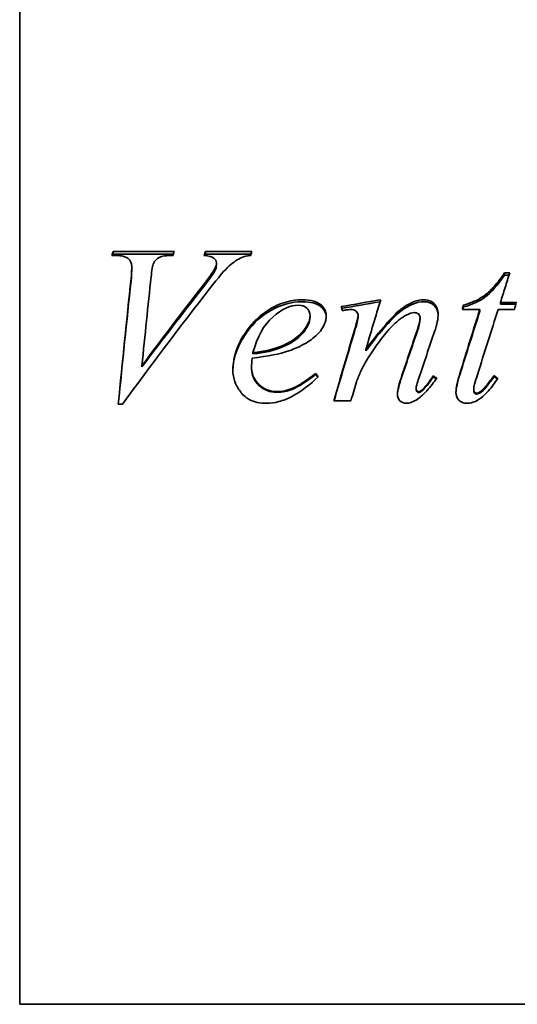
# Model space of a CAD drawing. Header units: millimetres. Extents: x 362 to 898, y 159 to 732.
# Tile 2 of 8: x 362 to 443, y 395 to 554. Entities that reach past the tile are written whole.
import ezdxf

# ---------------------------------------------------------------- set-up
doc = ezdxf.new("R2010")
doc.units = ezdxf.units.MM
doc.header["$LTSCALE"] = 3
doc.layers.add('Krawędzie widoczne(ISO)', color=7, linetype='Continuous', lineweight=35, true_color=0x262659)

msp = doc.modelspace()

# ---------------------------------------------------------------- linework, layer by layer
at = {"layer": 'Krawędzie widoczne(ISO)'}
for p, q in [((362.25, 568.3), (362.25, 394.7)), ((377.81, 515.48), (377.13, 515.48)), ((377.32, 516.1), (387.2, 516.1)), ((377.32, 515.7), (377.32, 516.1)), ((377.32, 515.7), (387.07, 515.7)), ((392.23, 516.1), (399.72, 516.1)), ((392.23, 515.7), (392.23, 516.1)), ((392.23, 515.7), (399.61, 515.7)), ((380.36, 513.32), (380.36, 513.69)), ((393.74, 512.98), (393.74, 513.35)), ((394.01, 513.9), (394.01, 514.27)), ((440.53, 512.66), (441.35, 512.66)), ((440.53, 512.3), (440.53, 512.66)), ((440.53, 512.3), (441.24, 512.3)), ((436.53, 506.79), (433.71, 506.79)), ((433.9, 507.19), (433.9, 507.49)), ((436.53, 506.5), (436.53, 506.79)), ((442.11, 506.79), (439.49, 506.79)), ((439.86, 507.92), (442.41, 507.92)), ((439.86, 507.62), (439.86, 507.92)), ((439.86, 507.62), (442.33, 507.62)), ((409.12, 505.51), (409.12, 505.79)), ((416.88, 505.53), (416.88, 505.81)), ((426.87, 505.18), (426.87, 505.46)), ((418.13, 500.1), (418.13, 500.31)), ((399.91, 499.6), (399.91, 499.81)), ((381.98, 497.51), (381.98, 497.69)), ((399.68, 497.25), (399.68, 497.43)), ((410.06, 496.27), (410.06, 496.45)), ((428.99, 495.88), (428.99, 496.04)), ((438.82, 495.94), (438.82, 496.1)), ((426.24, 493.94), (426.24, 494.09)), ((427.11, 493.58), (427.11, 493.72)), ((435.53, 493.72), (435.53, 493.87)), ((437.06, 493.72), (437.06, 493.87)), ((378.83, 491.5), (378.16, 491.5)), ((415.72, 492.06), (412.96, 492.06)), ((452.75, 394.7), (362.25, 394.7))]:
    msp.add_line(p, q, dxfattribs=at)
for centre, major_axis, ratio, start_param, end_param in [((377.23, 478.95), (22.66, 90.46), 0.103948, 1.173773, 1.181265), ((377.23, 478.92), (22.69, 89.5), 0.105074, 1.174063, 1.176764), ((387.1, 478.35), (-25.42, -91.3), 0.114571, 4.318239, 4.32567), ((392.12, 477.69), (28.24, 92.22), 0.12493, 1.17975, 1.187117), ((392.12, 477.65), (28.28, 91.28), 0.126238, 1.180164, 1.182941), ((399.63, 478.95), (-22.66, -90.46), 0.103948, 4.315366, 4.322857), ((417.34, -329.2), (2715.86, 513.12), 0.298035, 1.513379, 1.515714), ((414.25, 480.01), (-20.75, 89.53), 0.068991, 4.997902, 5.005449), ((417.34, -338.65), (2746.62, 512.95), 0.298142, 1.514055, 1.516302), ((433.8, 479.9), (21.42, 89.7), 0.07165, 1.275243, 1.283461), ((433.8, 479.88), (21.44, 88.73), 0.072435, 1.275435, 1.280204), ((442.26, 479.77), (-22.2, -89.91), 0.074587, 4.412384, 4.425597), ((410.24, 474.46), (72.37, -106.06), 0.096302, 1.708492, 1.713522), ((410.24, 474.38), (72.65, -105.25), 0.097056, 1.70893, 1.71299), ((429.28, 442.51), (274.43, -168.95), 0.141544, 1.656679, 1.658755), ((429.28, 442.05), (276.79, -168.44), 0.141982, 1.656245, 1.658015), ((439.12, 454.75), (199.17, -148.11), 0.133626, 1.668306, 1.671368), ((439.12, 454.44), (200.7, -147.52), 0.134164, 1.66794, 1.670614)]:
    msp.add_ellipse(centre, major_axis=major_axis, ratio=ratio, start_param=start_param, end_param=end_param, dxfattribs=at)
for points, knots in [([(380.36, 513.69), (380.36, 514.21), (380.16, 514.63), (379.75, 514.97), (379.34, 515.31), (378.69, 515.48), (377.81, 515.48)], [0, 0, 0, 0, 1, 1, 1, 2, 2, 2, 2]), ([(387, 515.48), (385.92, 515.47), (385.19, 515.37), (384.79, 515.17), (384.4, 514.98), (384.08, 514.65), (383.83, 514.18)], [0, 0, 0, 0, 1, 1, 1, 2, 2, 2, 2]), ([(394.01, 514.27), (394.01, 514.58), (393.87, 514.84), (393.59, 515.07), (393.31, 515.29), (392.78, 515.43), (392, 515.48)], [0, 0, 0, 0, 1, 1, 1, 2, 2, 2, 2]), ([(398.11, 515.16), (397.43, 514.86), (396.76, 514.41), (396.09, 513.81), (395.42, 513.21), (394.36, 511.99), (392.9, 510.11)], [0, 0, 0, 0, 1, 1, 1, 2, 2, 2, 2]), ([(383.83, 514.18), (383.76, 514.04), (383.7, 513.76), (383.57, 513.02), (383.51, 512.49), (383.47, 512.03)], [-0.2509407, -0.2509407, -0.2509407, -0.2509407, -0.1473244, -0.1473244, 0, 0, 0, 0]), ([(391.74, 510.53), (392.17, 511.09), (392.64, 511.7), (393.28, 512.6), (393.57, 513.03), (393.74, 513.35)], [-0.2995938, -0.2995938, -0.2995938, -0.2995938, -0.1150037, -0.1150037, 0, 0, 0, 0]), ([(393.74, 512.98), (393.82, 513.14), (393.89, 513.3), (393.98, 513.61), (394.01, 513.75), (394.01, 513.9)], [-0.1024803, -0.1024803, -0.1024803, -0.1024803, -0.0462956, -0.0462956, 0, 0, 0, 0]), ([(433.9, 507.49), (434.84, 507.74), (435.77, 508.09), (436.96, 508.79), (437.21, 508.97), (437.89, 509.47), (438.41, 509.99), (439.45, 511.17), (440.02, 511.93), (440.53, 512.66)], [-0.6598821, -0.6598821, -0.6598821, -0.6598821, -0.5396086, -0.5396086, -0.488149, -0.488149, -0.2812352, -0.2812352, 0, 0, 0, 0]), ([(433.9, 507.19), (435.26, 507.54), (436.41, 508.06), (438.29, 509.44), (439.35, 510.63), (440.53, 512.3)], [0, 0, 0, 0, 1, 1, 2, 2, 2, 2]), ([(441.35, 512.66), (441.1, 511.88), (440.85, 511.09), (440.36, 509.51), (440.11, 508.72), (439.86, 507.92)], [-0.5242259, -0.5242259, -0.5242259, -0.5242259, -0.2621129, -0.2621129, 0, 0, 0, 0]), ([(396.66, 497.01), (396.66, 498.07), (396.85, 499.09), (397.6, 501.26), (398.19, 502.31), (399.23, 503.82), (399.72, 504.42), (400.79, 505.51), (401.37, 505.99), (402.8, 506.97), (403.78, 507.49), (405.86, 508.17), (406.86, 508.33), (407.89, 508.33)], [-1.899573, -1.899573, -1.899573, -1.899573, -1.579363, -1.579363, -1.201672, -1.201672, -0.925101, -0.925101, -0.658763, -0.658763, -0.309066, -0.309066, 0, 0, 0, 0]), ([(407.89, 508.33), (408.51, 508.33), (409.16, 508.27), (410.34, 507.92), (410.66, 507.68), (411.08, 507.34), (411.32, 507.08), (411.57, 506.61), (411.63, 506.45), (411.71, 506.12), (411.73, 505.95), (411.73, 505.77)], [-0.3255145, -0.3255145, -0.3255145, -0.3255145, -0.272141, -0.272141, -0.2183752, -0.2183752, -0.1072958, -0.1072958, -0.054022, -0.054022, 0, 0, 0, 0]), ([(418.13, 500.31), (419.16, 501.71), (420.28, 503.15), (422.06, 505.19), (422.95, 506.15), (423.86, 506.86), (424.03, 507), (424.77, 507.51), (425.33, 507.82), (426.45, 508.22), (426.99, 508.33), (427.54, 508.33)], [-2.381878, -2.381878, -2.381878, -2.381878, -1.17967, -1.17967, -0.440911, -0.440911, -0.358172, -0.358172, -0.166986, -0.166986, 0, 0, 0, 0]), ([(427.54, 508.33), (427.71, 508.33), (427.87, 508.32), (428.19, 508.26), (428.33, 508.21), (428.77, 508.03), (428.99, 507.86), (429.37, 507.48), (429.53, 507.24), (429.76, 506.67), (429.81, 506.35), (429.81, 506.03)], [-0.3437167, -0.3437167, -0.3437167, -0.3437167, -0.3044631, -0.3044631, -0.2672855, -0.2672855, -0.1916055, -0.1916055, -0.1014438, -0.1014438, 0, 0, 0, 0]), ([(396.66, 496.93), (396.68, 498.68), (397.25, 500.47), (399.49, 504.1), (400.91, 505.51), (404.32, 507.52), (406.08, 508.02), (407.89, 508.02)], [0.018176, 0.018176, 0.018176, 0.018176, 1, 1, 2, 2, 3, 3, 3, 3]), ([(407.2, 507.45), (405.91, 507.45), (404.54, 506.82), (403.09, 505.54), (401.65, 504.26), (400.59, 502.36), (399.91, 499.81)], [0, 0, 0, 0, 1, 1, 1, 2, 2, 2, 2]), ([(409.12, 505.79), (409.12, 506.29), (408.95, 506.69), (408.62, 507), (408.29, 507.3), (407.81, 507.45), (407.2, 507.45)], [0, 0, 0, 0, 1, 1, 1, 2, 2, 2, 2]), ([(407.89, 508.02), (409.2, 508.02), (410.17, 507.77), (411.38, 506.8), (411.69, 506.25), (411.73, 505.62)], [0, 0, 0, 0, 1, 1, 1.939029, 1.939029, 1.939029, 1.939029]), ([(416.88, 505.81), (416.88, 506.06), (416.77, 506.28), (416.55, 506.48), (416.34, 506.67), (416.07, 506.77), (415.76, 506.77)], [0, 0, 0, 0, 1, 1, 1, 2, 2, 2, 2]), ([(418.13, 500.1), (420.58, 503.37), (422.46, 505.48), (425.07, 507.52), (426.33, 508.02), (427.54, 508.02)], [0, 0, 0, 0, 1, 1, 2, 2, 2, 2]), ([(427.54, 508.02), (428.2, 508.02), (428.74, 507.81), (429.57, 506.99), (429.78, 506.49), (429.81, 505.88)], [0, 0, 0, 0, 1, 1, 1.933428, 1.933428, 1.933428, 1.933428]), ([(404.46, 500.85), (405.17, 501.15), (405.87, 501.51), (407.32, 502.49), (407.76, 502.98), (408.3, 503.61), (408.61, 504.06), (408.92, 504.75), (409, 504.96), (409.09, 505.38), (409.12, 505.58), (409.12, 505.79)], [-0.4605136, -0.4605136, -0.4605136, -0.4605136, -0.3890905, -0.3890905, -0.2964376, -0.2964376, -0.1346171, -0.1346171, -0.0649589, -0.0649589, 0, 0, 0, 0]), ([(404.46, 500.63), (406.02, 501.28), (407.18, 502.06), (408.73, 503.86), (409.12, 504.71), (409.12, 505.51)], [0, 0, 0, 0, 1, 1, 2, 2, 2, 2]), ([(416.29, 503.41), (416.44, 503.93), (416.61, 504.51), (416.81, 505.32), (416.88, 505.65), (416.88, 505.81)], [-0.1304935, -0.1304935, -0.1304935, -0.1304935, -0.0509879, -0.0509879, 0, 0, 0, 0]), ([(424.62, 505.83), (424.08, 505.55), (423.58, 505.18), (422.43, 504.19), (421.87, 503.56), (420.98, 502.53), (420.43, 501.81), (419.32, 500.24), (418.74, 499.35), (418.19, 498.45)], [-0.8316821, -0.8316821, -0.8316821, -0.8316821, -0.7354185, -0.7354185, -0.5901935, -0.5901935, -0.3193525, -0.3193525, 0, 0, 0, 0]), ([(426.87, 505.46), (426.87, 505.69), (426.78, 505.89), (426.6, 506.04), (426.43, 506.19), (426.22, 506.26), (425.97, 506.26)], [0, 0, 0, 0, 1, 1, 1, 2, 2, 2, 2]), ([(426.4, 503.39), (426.53, 503.77), (426.66, 504.19), (426.81, 504.86), (426.87, 505.17), (426.87, 505.46)], [-0.2143395, -0.2143395, -0.2143395, -0.2143395, -0.088842, -0.088842, 0, 0, 0, 0]), ([(429.81, 506.03), (429.81, 505.62), (429.75, 505.19), (429.55, 504.27), (429.39, 503.72), (429.22, 503.21)], [-0.2928148, -0.2928148, -0.2928148, -0.2928148, -0.1669187, -0.1669187, 0, 0, 0, 0]), ([(410.49, 502.96), (409.91, 502.33), (409.21, 501.8), (407.6, 500.84), (406.65, 500.43), (405.69, 500.09)], [-0.5667541, -0.5667541, -0.5667541, -0.5667541, -0.3055956, -0.3055956, 0, 0, 0, 0]), ([(399.68, 497.43), (399.68, 496.98), (399.75, 496.54), (400.07, 495.69), (400.3, 495.32), (400.68, 494.87), (400.77, 494.78), (401.25, 494.32), (401.69, 494.02), (402.68, 493.63), (403.21, 493.54), (403.75, 493.54)], [-0.6338083, -0.6338083, -0.6338083, -0.6338083, -0.4973056, -0.4973056, -0.3623118, -0.3623118, -0.3219639, -0.3219639, -0.1619256, -0.1619256, 0, 0, 0, 0]), ([(399.68, 497.25), (399.68, 496.19), (400.08, 495.28), (401.66, 493.78), (402.62, 493.4), (403.75, 493.4)], [0, 0, 0, 0, 1, 1, 2, 2, 2, 2]), ([(418.19, 498.45), (417.87, 497.93), (417.58, 497.39), (417.06, 496.27), (416.82, 495.68), (416.62, 495.08)], [-0.3783764, -0.3783764, -0.3783764, -0.3783764, -0.1924573, -0.1924573, 0, 0, 0, 0]), ([(402.09, 491.64), (401.58, 491.64), (401.07, 491.68), (400.13, 491.89), (399.7, 492.04), (399.06, 492.39), (398.84, 492.54), (398.31, 492.97), (398.11, 493.22), (397.59, 493.85), (397.24, 494.44), (396.77, 495.71), (396.66, 496.35), (396.66, 497.01)], [-0.5680751, -0.5680751, -0.5680751, -0.5680751, -0.5190763, -0.5190763, -0.4752166, -0.4752166, -0.4488608, -0.4488608, -0.4095048, -0.4095048, -0.2015918, -0.2015918, 0, 0, 0, 0]), ([(410.43, 495.92), (409.17, 494.7), (407.73, 493.52), (405.5, 492.37), (404.81, 492.1), (403.44, 491.73), (402.77, 491.64), (402.09, 491.64)], [-0.9562372, -0.9562372, -0.9562372, -0.9562372, -0.425696, -0.425696, -0.2039775, -0.2039775, 0, 0, 0, 0]), ([(403.75, 493.54), (404.42, 493.54), (405.07, 493.64), (406.01, 493.94), (406.23, 494.03), (406.82, 494.28), (407.38, 494.61), (408.61, 495.4), (409.38, 495.94), (410.06, 496.45)], [-0.571905, -0.571905, -0.571905, -0.571905, -0.4818595, -0.4818595, -0.4399764, -0.4399764, -0.2568006, -0.2568006, 0, 0, 0, 0]), ([(403.75, 493.4), (404.65, 493.4), (405.51, 493.58), (407.17, 494.29), (408.41, 495.07), (410.06, 496.27)], [0, 0, 0, 0, 1, 1, 2, 2, 2, 2]), ([(423.23, 493.14), (423.23, 493.49), (423.32, 493.94), (423.55, 494.92), (423.75, 495.57), (423.95, 496.14)], [-0.3093898, -0.3093898, -0.3093898, -0.3093898, -0.1844052, -0.1844052, 0, 0, 0, 0]), ([(426.66, 495.68), (426.56, 495.35), (426.43, 494.96), (426.28, 494.41), (426.24, 494.2), (426.24, 494.09)], [-0.08202824, -0.08202824, -0.08202824, -0.08202824, -0.03305407, -0.03305407, 0, 0, 0, 0]), ([(429.56, 495.7), (429.09, 495), (428.55, 494.3), (427.53, 493.18), (427.03, 492.7), (426.48, 492.33)], [-0.4551587, -0.4551587, -0.4551587, -0.4551587, -0.1986913, -0.1986913, 0, 0, 0, 0]), ([(427.11, 493.72), (427.44, 494.01), (427.74, 494.35), (428.36, 495.11), (428.69, 495.58), (428.99, 496.04)], [-0.296312, -0.296312, -0.296312, -0.296312, -0.1671296, -0.1671296, 0, 0, 0, 0]), ([(432.67, 493.42), (432.67, 493.82), (432.75, 494.28), (432.95, 495.25), (433.13, 495.86), (433.3, 496.43)], [-0.2995238, -0.2995238, -0.2995238, -0.2995238, -0.179453, -0.179453, 0, 0, 0, 0]), ([(436.14, 496.25), (435.98, 495.77), (435.81, 495.21), (435.6, 494.4), (435.53, 494.07), (435.53, 493.87)], [-0.1518408, -0.1518408, -0.1518408, -0.1518408, -0.0627732, -0.0627732, 0, 0, 0, 0]), ([(439.43, 495.66), (438.97, 494.96), (438.44, 494.24), (437.44, 493.12), (436.93, 492.65), (436.39, 492.29)], [-0.4527083, -0.4527083, -0.4527083, -0.4527083, -0.1966755, -0.1966755, 0, 0, 0, 0]), ([(437.06, 493.87), (437.22, 494.01), (437.46, 494.31), (438.05, 495.07), (438.46, 495.61), (438.82, 496.1)], [-0.3038949, -0.3038949, -0.3038949, -0.3038949, -0.1852979, -0.1852979, 0, 0, 0, 0]), ([(416.62, 495.08), (416.47, 494.58), (416.32, 494.07), (416.02, 493.07), (415.87, 492.57), (415.72, 492.06)], [-0.3173484, -0.3173484, -0.3173484, -0.3173484, -0.1586742, -0.1586742, 0, 0, 0, 0]), ([(426.24, 494.09), (426.24, 493.93), (426.28, 493.79), (426.37, 493.67), (426.46, 493.56), (426.55, 493.5), (426.64, 493.5)], [0, 0, 0, 0, 1, 1, 1, 2, 2, 2, 2]), ([(426.24, 493.94), (426.24, 493.87), (426.25, 493.79), (426.29, 493.65), (426.32, 493.59), (426.4, 493.49), (426.45, 493.44), (426.53, 493.39), (426.55, 493.38), (426.6, 493.37), (426.62, 493.36), (426.64, 493.36)], [-0.09488313, -0.09488313, -0.09488313, -0.09488313, -0.06433647, -0.06433647, -0.03536599, -0.03536599, -0.01494966, -0.01494966, -0.00724346, -0.00724346, 0, 0, 0, 0]), ([(424.66, 491.64), (424.23, 491.64), (423.88, 491.77), (423.62, 492.04), (423.36, 492.31), (423.23, 492.68), (423.23, 493.14)], [0, 0, 0, 0, 1, 1, 1, 2, 2, 2, 2]), ([(434.43, 491.64), (433.91, 491.64), (433.49, 491.8), (433.16, 492.13), (432.83, 492.47), (432.67, 492.89), (432.67, 493.42)], [0, 0, 0, 0, 1, 1, 1, 2, 2, 2, 2]), ([(435.53, 493.87), (435.53, 493.68), (435.57, 493.53), (435.66, 493.42), (435.75, 493.31), (435.86, 493.26), (435.98, 493.26)], [0, 0, 0, 0, 1, 1, 1, 2, 2, 2, 2]), ([(435.53, 493.72), (435.53, 493.63), (435.54, 493.54), (435.59, 493.39), (435.62, 493.33), (435.68, 493.26), (435.72, 493.21), (435.82, 493.15), (435.85, 493.14), (435.91, 493.13), (435.95, 493.12), (435.98, 493.12)], [-0.1787259, -0.1787259, -0.1787259, -0.1787259, -0.0998681, -0.0998681, -0.0431744, -0.0431744, -0.0194979, -0.0194979, -0.00981, -0.00981, 0, 0, 0, 0])]:
    msp.add_open_spline(points, degree=3, knots=knots, dxfattribs=at)
for points in [[(399.54, 515.48), (398.94, 515.43), (398.46, 515.32), (398.11, 515.16)], [(380.22, 511.69), (380.31, 512.68), (380.36, 513.35), (380.36, 513.69)], [(380.22, 511.34), (380.31, 512.32), (380.36, 512.98), (380.36, 513.32)], [(391.74, 510.2), (392.8, 511.54), (393.47, 512.47), (393.74, 512.98)], [(393.74, 513.35), (393.92, 513.7), (394.01, 514.01), (394.01, 514.27)], [(378.16, 491.5), (378.84, 498.39), (379.53, 505.18), (380.22, 511.69)], [(383.47, 512.03), (382.97, 507.38), (382.47, 502.58), (381.98, 497.69)], [(378.17, 491.5), (378.85, 498.27), (379.53, 504.95), (380.22, 511.34)], [(392.9, 510.11), (388.21, 504.09), (383.52, 497.83), (378.83, 491.5)], [(381.98, 497.69), (385.23, 502.05), (388.48, 506.35), (391.74, 510.53)], [(381.98, 497.51), (385.23, 501.82), (388.48, 506.06), (391.74, 510.2)], [(420.52, 508.33), (419.72, 505.69), (418.92, 503.02), (418.13, 500.31)], [(415, 506.69), (414.78, 506.66), (414.55, 506.63), (414.33, 506.6)], [(415.76, 506.77), (415.62, 506.77), (415.37, 506.75), (415, 506.69)], [(433.3, 496.43), (434.38, 499.93), (435.45, 503.39), (436.53, 506.79)], [(439.49, 506.79), (438.37, 503.33), (437.26, 499.81), (436.14, 496.25)], [(411.73, 505.77), (411.73, 504.79), (411.32, 503.85), (410.49, 502.96)], [(416.29, 503.16), (416.68, 504.47), (416.88, 505.26), (416.88, 505.53)], [(425.97, 506.26), (425.6, 506.26), (425.15, 506.12), (424.62, 505.83)], [(426.4, 503.14), (426.71, 504.02), (426.87, 504.7), (426.87, 505.18)], [(433.3, 496.25), (434.38, 499.72), (435.45, 503.14), (436.53, 506.5)], [(412.96, 492.06), (414.07, 495.89), (415.18, 499.68), (416.29, 503.41)], [(413, 492.06), (414.09, 495.8), (415.19, 499.51), (416.29, 503.16)], [(423.95, 496.14), (424.77, 498.58), (425.58, 501), (426.4, 503.39)], [(423.95, 495.98), (424.77, 498.38), (425.58, 500.77), (426.4, 503.14)], [(429.22, 503.21), (428.37, 500.73), (427.52, 498.21), (426.66, 495.68)], [(399.91, 499.81), (401.77, 500.01), (403.29, 500.36), (404.46, 500.85)], [(399.91, 499.6), (401.77, 499.8), (403.29, 500.14), (404.46, 500.63)], [(399.79, 498.94), (399.72, 498.33), (399.68, 497.83), (399.68, 497.43)], [(405.69, 500.09), (404.29, 499.6), (402.32, 499.22), (399.79, 498.94)], [(423.23, 493.07), (423.25, 493.66), (423.49, 494.63), (423.95, 495.98)], [(427.11, 493.58), (427.69, 494.08), (428.31, 494.84), (428.99, 495.88)], [(432.67, 493.36), (432.69, 494.01), (432.9, 494.98), (433.3, 496.25)], [(437.06, 493.72), (437.32, 493.96), (437.91, 494.7), (438.82, 495.94)], [(426.48, 492.33), (425.8, 491.87), (425.19, 491.64), (424.66, 491.64)], [(426.64, 493.5), (426.77, 493.5), (426.92, 493.58), (427.11, 493.72)], [(426.64, 493.36), (426.77, 493.36), (426.92, 493.44), (427.11, 493.58)], [(435.98, 493.26), (436.25, 493.26), (436.61, 493.46), (437.06, 493.87)], [(435.98, 493.12), (436.25, 493.12), (436.61, 493.32), (437.06, 493.72)], [(436.39, 492.29), (435.75, 491.85), (435.09, 491.64), (434.43, 491.64)]]:
    msp.add_open_spline(points, degree=3, dxfattribs=at)

doc.saveas('drawing.dxf')
